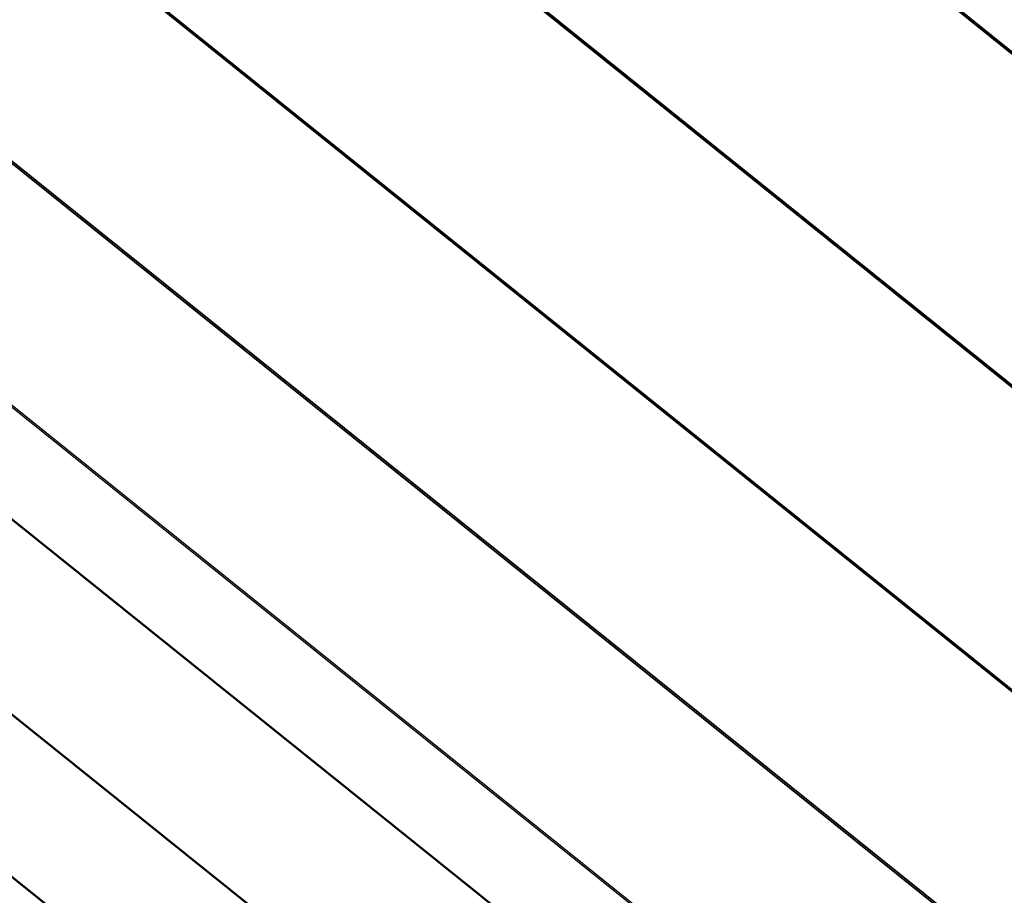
# Model space of a CAD drawing. Header units: millimetres. Extents: x 0 to 84100, y 0 to 59400.
# Tile 36 of 113: x 14165 to 14240, y 54275 to 54342. Entities that reach past the tile are written whole.
import ezdxf

# ---------------------------------------------------------------- set-up
doc = ezdxf.new("R2010")
doc.units = ezdxf.units.MM
doc.layers.add('GRILLE', color=7, linetype='Continuous')

msp = doc.modelspace()

# ---------------------------------------------------------------- meshes
at = {"layer": 'GRILLE', "color": 8}
mesh = msp.add_polymesh((2, 7), dxfattribs=at)
for k, corner in enumerate([(14357.575, 54301.398, 392.263), (14343.273, 54283.589, 367.139), (14329.942, 54266.989, 340.689), (14317.629, 54251.657, 313.008), (14306.38, 54237.649, 284.197), (14296.233, 54225.015, 254.358), (14287.227, 54213.801, 223.601), (14056.614, 54543.096, 392.263), (14042.312, 54525.288, 367.139), (14028.981, 54508.688, 340.689), (14016.668, 54493.356, 313.008), (14005.418, 54479.348, 284.197), (13995.272, 54466.714, 254.358), (13986.266, 54455.5, 223.601)]):
    mesh.set_mesh_vertex(divmod(k, 7), corner)
mesh = msp.add_polymesh((2, 7), dxfattribs=at)
for k, corner in enumerate([(14287.306, 54213.899, -223.788), (14296.312, 54225.113, -254.546), (14306.458, 54237.747, -284.384), (14317.708, 54251.755, -313.196), (14330.02, 54267.087, -340.877), (14343.352, 54283.687, -367.327), (14357.653, 54301.495, -392.451), (13986.344, 54455.597, -223.788), (13995.35, 54466.811, -254.546), (14005.496, 54479.445, -284.384), (14016.746, 54493.453, -313.196), (14029.059, 54508.785, -340.877), (14042.39, 54525.385, -367.327), (14056.692, 54543.194, -392.451)]):
    mesh.set_mesh_vertex(divmod(k, 7), corner)
mesh = msp.add_polymesh((2, 7), dxfattribs=at)
for k, corner in enumerate([(14283.071, 54208.625, 207.416), (14275.859, 54199.645, 175.475), (14269.861, 54192.176, 142.9), (14265.098, 54186.246, 109.808), (14261.589, 54181.876, 76.32), (14259.345, 54179.082, 42.555), (14258.374, 54177.873, 8.636), (13982.109, 54450.324, 207.416), (13974.897, 54441.344, 175.475), (13968.899, 54433.875, 142.9), (13964.137, 54427.945, 109.808), (13960.627, 54423.575, 76.32), (13958.383, 54420.78, 42.555), (13957.413, 54419.572, 8.636)]):
    mesh.set_mesh_vertex(divmod(k, 7), corner)
mesh = msp.add_polymesh((2, 7), dxfattribs=at)
for k, corner in enumerate([(14258.402, 54177.908, -8.857), (14259.372, 54179.116, -42.776), (14261.616, 54181.91, -76.541), (14265.126, 54186.281, -110.029), (14269.888, 54192.211, -143.121), (14275.886, 54199.679, -175.696), (14283.098, 54208.66, -207.637), (13957.44, 54419.606, -8.857), (13958.411, 54420.815, -42.776), (13960.655, 54423.609, -76.541), (13964.164, 54427.979, -110.029), (13968.927, 54433.909, -143.121), (13974.925, 54441.378, -175.696), (13982.137, 54450.358, -207.637)]):
    mesh.set_mesh_vertex(divmod(k, 7), corner)

doc.saveas('drawing.dxf')
